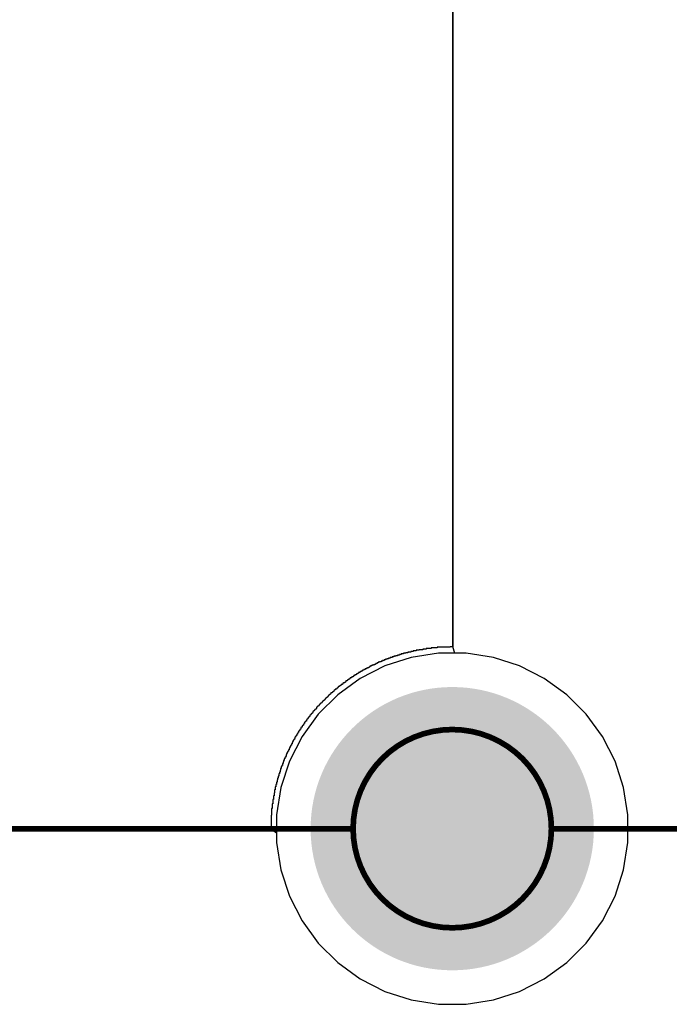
# Model space of a CAD drawing. Header units: inches. Extents: x 0 to 140, y 0 to 140.
# Tile 39 of 42: x 94 to 106, y 67 to 84. Entities that reach past the tile are written whole.
import ezdxf

# ---------------------------------------------------------------- set-up
doc = ezdxf.new("R2010")
doc.units = ezdxf.units.IN
for name, color, linetype in [('Board', 56, 'Continuous'), ('BOTTOM', 5, 'Continuous'), ('Bottom Solder', 6, 'Continuous'), ('Pad Holes', 156, 'Continuous'), ('TOP', 1, 'Continuous'), ('Top Solder', 216, 'Continuous')]:
    doc.layers.add(name, color=color, linetype=linetype)

msp = doc.modelspace()

# ---------------------------------------------------------------- hatches: boundary and pattern name
at = {"layer": 'BOTTOM'}
h = msp.add_hatch(color=5, dxfattribs=at)
edge = h.paths.add_edge_path()
edge.add_arc((102, 70), 1.5, 0, 360)
at = {"layer": 'Bottom Solder'}
h = msp.add_hatch(color=6, dxfattribs=at)
edge = h.paths.add_edge_path()
edge.add_arc((102, 70), 2.5, 0, 360)
at = {"layer": 'Pad Holes'}
h = msp.add_hatch(color=7, dxfattribs=at)
edge = h.paths.add_edge_path()
edge.add_arc((102, 70), 1.75, 0, 360)
at = {"layer": 'TOP'}
h = msp.add_hatch(color=1, dxfattribs=at)
edge = h.paths.add_edge_path()
edge.add_arc((102, 70), 1.5, 0, 360)
at = {"layer": 'Top Solder'}
h = msp.add_hatch(color=216, dxfattribs=at)
edge = h.paths.add_edge_path()
edge.add_arc((102, 70), 2.5, 0, 360)

# ---------------------------------------------------------------- linework, layer by layer
at = {"layer": 'Board'}
for points, const_width in [([(103.75, 70, 1), (100.25, 70, 1)], 0.1), ([(103.75, 70, 1), (100.25, 70, 1)], 0.1), ([(103.75, 70, 1), (100.25, 70, 1)], 0.1), ([(103.75, 70, 1), (100.25, 70, 1)], 0.1), ([(100.225, 70, 1), (100.275, 70, 1)], 0.05), ([(100.225, 70, 1), (100.275, 70, 1)], 0.05), ([(100.225, 70, 1), (100.275, 70, 1)], 0.05), ([(100.225, 70, 1), (100.275, 70, 1)], 0.05), ([(100.225, 70, 1), (100.275, 70, 1)], 0.05), ([(100.225, 70, 1), (100.275, 70, 1)], 0.05), ([(103.725, 70, 1), (103.775, 70, 1)], 0.05), ([(103.725, 70, 1), (103.775, 70, 1)], 0.05), ([(103.725, 70, 1), (103.775, 70, 1)], 0.05), ([(103.725, 70, 1), (103.775, 70, 1)], 0.05), ([(103.725, 70, 1), (103.775, 70, 1)], 0.05), ([(103.725, 70, 1), (103.775, 70, 1)], 0.05)]:
    msp.add_lwpolyline(points, format="xyb", close=True, dxfattribs=dict(at, const_width=const_width))
at = {"layer": 'Board', "const_width": 0.1}
for points in [[(87.75, 70), (100.25, 70)], [(87.75, 70), (100.25, 70)], [(103.75, 70), (116.25, 70)], [(103.75, 70), (116.25, 70)]]:
    msp.add_lwpolyline(points, dxfattribs=at)
at = {"layer": 'BOTTOM'}
for p, q in [((102.008, 86.007), (102.008, 73.212)), ((102.008, 73.227), (102.008, 86.007)), ((101.542, 73.17), (101.479, 73.17)), ((101.479, 73.17), (101.479, 73.159)), ((101.627, 73.18), (101.542, 73.18)), ((101.542, 73.18), (101.542, 73.17)), ((101.733, 73.191), (101.627, 73.191)), ((101.627, 73.191), (101.627, 73.18)), ((101.965, 73.201), (101.733, 73.201)), ((101.733, 73.201), (101.733, 73.191)), ((102.008, 73.212), (101.965, 73.212)), ((101.965, 73.212), (101.965, 73.201)), ((102.008, 73.212), (102.008, 73.227)), ((102.044, 73.1), (102.008, 73.212)), ((100.875, 73), (100.854, 73)), ((100.854, 73), (100.854, 72.99)), ((100.907, 73.011), (100.875, 73.011)), ((100.875, 73.011), (100.875, 73)), ((100.939, 73.021), (100.907, 73.021)), ((100.907, 73.021), (100.907, 73.011)), ((100.971, 73.032), (100.939, 73.032)), ((100.939, 73.032), (100.939, 73.021)), ((101.002, 73.043), (100.971, 73.043)), ((100.971, 73.043), (100.971, 73.032)), ((101.034, 73.053), (101.002, 73.053)), ((101.002, 73.053), (101.002, 73.043)), ((101.066, 73.064), (101.034, 73.064)), ((101.034, 73.064), (101.034, 73.053)), ((101.098, 73.074), (101.066, 73.074)), ((101.066, 73.074), (101.066, 73.064)), ((101.14, 73.085), (101.098, 73.085)), ((101.098, 73.085), (101.098, 73.074)), ((101.182, 73.095), (101.14, 73.095)), ((101.14, 73.095), (101.14, 73.085)), ((101.214, 73.106), (101.182, 73.106)), ((101.182, 73.106), (101.182, 73.095)), ((101.267, 73.117), (101.214, 73.117)), ((101.214, 73.117), (101.214, 73.106)), ((101.309, 73.127), (101.267, 73.127)), ((101.267, 73.127), (101.267, 73.117)), ((101.33, 73.138), (101.309, 73.138)), ((101.309, 73.138), (101.309, 73.127)), ((101.341, 73.138), (101.33, 73.138)), ((101.362, 73.138), (101.341, 73.138)), ((101.415, 73.148), (101.362, 73.148)), ((101.362, 73.148), (101.362, 73.138)), ((101.479, 73.159), (101.415, 73.159)), ((101.415, 73.159), (101.415, 73.148)), ((102.244, 73.1), (102.044, 73.1)), ((102.726, 73.023), (102.244, 73.1)), ((103.19, 72.873), (102.726, 73.023)), ((100.505, 72.831), (100.484, 72.831)), ((100.484, 72.831), (100.484, 72.82)), ((100.526, 72.841), (100.505, 72.841)), ((100.505, 72.841), (100.505, 72.831)), ((100.537, 72.852), (100.526, 72.852)), ((100.526, 72.852), (100.526, 72.841)), ((100.558, 72.863), (100.537, 72.863)), ((100.537, 72.863), (100.537, 72.852)), ((100.579, 72.873), (100.558, 72.873)), ((100.558, 72.873), (100.558, 72.863)), ((100.611, 72.884), (100.579, 72.884)), ((100.579, 72.884), (100.579, 72.873)), ((100.632, 72.894), (100.611, 72.894)), ((100.611, 72.894), (100.611, 72.884)), ((100.653, 72.905), (100.632, 72.905)), ((100.632, 72.905), (100.632, 72.894)), ((100.674, 72.916), (100.653, 72.916)), ((100.653, 72.916), (100.653, 72.905)), ((100.695, 72.926), (100.674, 72.926)), ((100.674, 72.926), (100.674, 72.916)), ((100.717, 72.937), (100.695, 72.937)), ((100.695, 72.937), (100.695, 72.926)), ((100.748, 72.947), (100.717, 72.947)), ((100.717, 72.947), (100.717, 72.937)), ((100.77, 72.958), (100.748, 72.958)), ((100.748, 72.958), (100.748, 72.947)), ((100.801, 72.968), (100.77, 72.968)), ((100.77, 72.968), (100.77, 72.958)), ((100.822, 72.979), (100.801, 72.979)), ((100.801, 72.979), (100.801, 72.968)), ((100.854, 72.99), (100.822, 72.99)), ((100.822, 72.99), (100.822, 72.979)), ((103.625, 72.651), (103.19, 72.873)), ((100.198, 72.651), (100.187, 72.651)), ((100.187, 72.651), (100.187, 72.64)), ((100.219, 72.662), (100.198, 72.662)), ((100.198, 72.662), (100.198, 72.651)), ((100.23, 72.672), (100.219, 72.672)), ((100.219, 72.672), (100.219, 72.662)), ((100.251, 72.683), (100.23, 72.683)), ((100.23, 72.683), (100.23, 72.672)), ((100.262, 72.693), (100.251, 72.693)), ((100.251, 72.693), (100.251, 72.683)), ((100.283, 72.704), (100.262, 72.704)), ((100.262, 72.704), (100.262, 72.693)), ((100.304, 72.715), (100.283, 72.715)), ((100.283, 72.715), (100.283, 72.704)), ((100.314, 72.725), (100.304, 72.725)), ((100.304, 72.725), (100.304, 72.715)), ((100.336, 72.736), (100.314, 72.736)), ((100.314, 72.736), (100.314, 72.725)), ((100.346, 72.746), (100.336, 72.746)), ((100.336, 72.746), (100.336, 72.736)), ((100.367, 72.757), (100.346, 72.757)), ((100.346, 72.757), (100.346, 72.746)), ((100.389, 72.767), (100.367, 72.767)), ((100.367, 72.767), (100.367, 72.757)), ((100.41, 72.778), (100.389, 72.778)), ((100.389, 72.778), (100.389, 72.767)), ((100.42, 72.789), (100.41, 72.789)), ((100.41, 72.789), (100.41, 72.778)), ((100.441, 72.799), (100.42, 72.799)), ((100.42, 72.799), (100.42, 72.789)), ((100.463, 72.81), (100.441, 72.81)), ((100.441, 72.81), (100.441, 72.799)), ((100.484, 72.82), (100.463, 72.82)), ((100.463, 72.82), (100.463, 72.81)), ((104.02, 72.364), (103.625, 72.651)), ((99.976, 72.482), (99.965, 72.482)), ((99.965, 72.482), (99.965, 72.471)), ((99.986, 72.492), (99.976, 72.492)), ((99.976, 72.492), (99.976, 72.482)), ((99.997, 72.503), (99.986, 72.503)), ((99.986, 72.503), (99.986, 72.492)), ((100.018, 72.513), (99.997, 72.513)), ((99.997, 72.513), (99.997, 72.503)), ((100.029, 72.524), (100.018, 72.524)), ((100.018, 72.524), (100.018, 72.513)), ((100.039, 72.535), (100.029, 72.535)), ((100.029, 72.535), (100.029, 72.524)), ((100.06, 72.545), (100.039, 72.545)), ((100.039, 72.545), (100.039, 72.535)), ((100.071, 72.556), (100.06, 72.556)), ((100.06, 72.556), (100.06, 72.545)), ((100.082, 72.566), (100.071, 72.566)), ((100.071, 72.566), (100.071, 72.556)), ((100.103, 72.577), (100.082, 72.577)), ((100.082, 72.577), (100.082, 72.566)), ((100.113, 72.588), (100.103, 72.588)), ((100.103, 72.588), (100.103, 72.577)), ((100.124, 72.598), (100.113, 72.598)), ((100.113, 72.598), (100.113, 72.588)), ((100.145, 72.609), (100.124, 72.609)), ((100.124, 72.609), (100.124, 72.598)), ((100.156, 72.619), (100.145, 72.619)), ((100.145, 72.619), (100.145, 72.609)), ((100.166, 72.63), (100.156, 72.63)), ((100.156, 72.63), (100.156, 72.619)), ((100.187, 72.64), (100.166, 72.64)), ((100.166, 72.64), (100.166, 72.63)), ((99.775, 72.302), (99.764, 72.302)), ((99.764, 72.302), (99.764, 72.291)), ((99.785, 72.312), (99.775, 72.312)), ((99.775, 72.312), (99.775, 72.302)), ((99.796, 72.323), (99.785, 72.323)), ((99.785, 72.323), (99.785, 72.312)), ((99.807, 72.334), (99.796, 72.334)), ((99.796, 72.334), (99.796, 72.323)), ((99.817, 72.344), (99.807, 72.344)), ((99.807, 72.344), (99.807, 72.334)), ((99.828, 72.355), (99.817, 72.355)), ((99.817, 72.355), (99.817, 72.344)), ((99.838, 72.365), (99.828, 72.365)), ((99.828, 72.365), (99.828, 72.355)), ((99.849, 72.376), (99.838, 72.376)), ((99.838, 72.376), (99.838, 72.365)), ((99.859, 72.386), (99.849, 72.386)), ((99.849, 72.386), (99.849, 72.376)), ((99.881, 72.397), (99.859, 72.397)), ((99.859, 72.397), (99.859, 72.386)), ((99.891, 72.408), (99.881, 72.408)), ((99.881, 72.408), (99.881, 72.397)), ((99.902, 72.418), (99.891, 72.418)), ((99.891, 72.418), (99.891, 72.408)), ((99.912, 72.429), (99.902, 72.429)), ((99.902, 72.429), (99.902, 72.418)), ((99.923, 72.439), (99.912, 72.439)), ((99.912, 72.439), (99.912, 72.429)), ((99.933, 72.45), (99.923, 72.45)), ((99.923, 72.45), (99.923, 72.439)), ((99.955, 72.461), (99.933, 72.461)), ((99.933, 72.461), (99.933, 72.45)), ((99.965, 72.471), (99.955, 72.471)), ((99.955, 72.471), (99.955, 72.461)), ((104.365, 72.019), (104.02, 72.364)), ((99.616, 72.143), (99.605, 72.143)), ((99.605, 72.143), (99.605, 72.122)), ((99.627, 72.154), (99.616, 72.154)), ((99.616, 72.154), (99.616, 72.143)), ((99.637, 72.164), (99.627, 72.164)), ((99.627, 72.164), (99.627, 72.154)), ((99.648, 72.175), (99.637, 72.175)), ((99.637, 72.175), (99.637, 72.164)), ((99.658, 72.185), (99.648, 72.185)), ((99.648, 72.185), (99.648, 72.175)), ((99.669, 72.196), (99.658, 72.196)), ((99.658, 72.196), (99.658, 72.185)), ((99.68, 72.207), (99.669, 72.207)), ((99.669, 72.207), (99.669, 72.196)), ((99.69, 72.217), (99.68, 72.217)), ((99.68, 72.217), (99.68, 72.207)), ((99.701, 72.228), (99.69, 72.228)), ((99.69, 72.228), (99.69, 72.217)), ((99.711, 72.238), (99.701, 72.238)), ((99.701, 72.238), (99.701, 72.228)), ((99.722, 72.249), (99.711, 72.249)), ((99.711, 72.249), (99.711, 72.238)), ((99.732, 72.259), (99.722, 72.259)), ((99.722, 72.259), (99.722, 72.249)), ((99.743, 72.27), (99.732, 72.27)), ((99.732, 72.27), (99.732, 72.259)), ((99.754, 72.281), (99.743, 72.281)), ((99.743, 72.281), (99.743, 72.27)), ((99.764, 72.291), (99.754, 72.291)), ((99.754, 72.291), (99.754, 72.281)), ((99.468, 71.963), (99.457, 71.963)), ((99.457, 71.963), (99.457, 71.942)), ((99.478, 71.974), (99.468, 71.974)), ((99.468, 71.974), (99.468, 71.963)), ((99.489, 71.984), (99.478, 71.984)), ((99.478, 71.984), (99.478, 71.974)), ((99.5, 72.005), (99.489, 72.005)), ((99.489, 72.005), (99.489, 71.984)), ((99.51, 72.016), (99.5, 72.016)), ((99.5, 72.016), (99.5, 72.005)), ((99.521, 72.027), (99.51, 72.027)), ((99.51, 72.027), (99.51, 72.016)), ((99.531, 72.037), (99.521, 72.037)), ((99.521, 72.037), (99.521, 72.027)), ((99.542, 72.048), (99.531, 72.048)), ((99.531, 72.048), (99.531, 72.037)), ((99.553, 72.069), (99.542, 72.069)), ((99.542, 72.069), (99.542, 72.048)), ((99.563, 72.08), (99.553, 72.08)), ((99.553, 72.08), (99.553, 72.069)), ((99.574, 72.09), (99.563, 72.09)), ((99.563, 72.09), (99.563, 72.08)), ((99.584, 72.101), (99.574, 72.101)), ((99.574, 72.101), (99.574, 72.09)), ((99.595, 72.111), (99.584, 72.111)), ((99.584, 72.111), (99.584, 72.101)), ((99.605, 72.122), (99.595, 72.122)), ((99.595, 72.122), (99.595, 72.111)), ((104.651, 71.624), (104.365, 72.019)), ((99.341, 71.783), (99.33, 71.783)), ((99.33, 71.783), (99.33, 71.762)), ((99.351, 71.794), (99.341, 71.794)), ((99.341, 71.794), (99.341, 71.783)), ((99.362, 71.815), (99.351, 71.815)), ((99.351, 71.815), (99.351, 71.794)), ((99.373, 71.826), (99.362, 71.826)), ((99.362, 71.826), (99.362, 71.815)), ((99.383, 71.847), (99.373, 71.847)), ((99.373, 71.847), (99.373, 71.826)), ((99.394, 71.857), (99.383, 71.857)), ((99.383, 71.857), (99.383, 71.847)), ((99.404, 71.878), (99.394, 71.878)), ((99.394, 71.878), (99.394, 71.857)), ((99.415, 71.889), (99.404, 71.889)), ((99.404, 71.889), (99.404, 71.878)), ((99.426, 71.9), (99.415, 71.9)), ((99.415, 71.9), (99.415, 71.889)), ((99.436, 71.921), (99.426, 71.921)), ((99.426, 71.921), (99.426, 71.9)), ((99.447, 71.931), (99.436, 71.931)), ((99.436, 71.931), (99.436, 71.921)), ((99.457, 71.942), (99.447, 71.942)), ((99.447, 71.942), (99.447, 71.931)), ((99.235, 71.614), (99.224, 71.614)), ((99.224, 71.614), (99.224, 71.593)), ((99.246, 71.635), (99.235, 71.635)), ((99.235, 71.635), (99.235, 71.614)), ((99.256, 71.646), (99.246, 71.646)), ((99.246, 71.646), (99.246, 71.635)), ((99.267, 71.667), (99.256, 71.667)), ((99.256, 71.667), (99.256, 71.646)), ((99.277, 71.688), (99.267, 71.688)), ((99.267, 71.688), (99.267, 71.667)), ((99.288, 71.699), (99.277, 71.699)), ((99.277, 71.699), (99.277, 71.688)), ((99.299, 71.72), (99.288, 71.72)), ((99.288, 71.72), (99.288, 71.699)), ((99.309, 71.73), (99.299, 71.73)), ((99.299, 71.73), (99.299, 71.72)), ((99.32, 71.751), (99.309, 71.751)), ((99.309, 71.751), (99.309, 71.73)), ((99.33, 71.762), (99.32, 71.762)), ((99.32, 71.762), (99.32, 71.751)), ((104.873, 71.19), (104.651, 71.624)), ((99.14, 71.434), (99.129, 71.434)), ((99.129, 71.434), (99.129, 71.413)), ((99.15, 71.455), (99.14, 71.455)), ((99.14, 71.455), (99.14, 71.434)), ((99.161, 71.476), (99.15, 71.476)), ((99.15, 71.476), (99.15, 71.455)), ((99.172, 71.497), (99.161, 71.497)), ((99.161, 71.497), (99.161, 71.476)), ((99.182, 71.519), (99.172, 71.519)), ((99.172, 71.519), (99.172, 71.497)), ((99.193, 71.54), (99.182, 71.54)), ((99.182, 71.54), (99.182, 71.519)), ((99.203, 71.561), (99.193, 71.561)), ((99.193, 71.561), (99.193, 71.54)), ((99.214, 71.572), (99.203, 71.572)), ((99.203, 71.572), (99.203, 71.561)), ((99.224, 71.593), (99.214, 71.593)), ((99.214, 71.593), (99.214, 71.572)), ((99.066, 71.275), (99.055, 71.275)), ((99.055, 71.275), (99.055, 71.254)), ((99.076, 71.307), (99.066, 71.307)), ((99.066, 71.307), (99.066, 71.275)), ((99.087, 71.328), (99.076, 71.328)), ((99.076, 71.328), (99.076, 71.307)), ((99.097, 71.349), (99.087, 71.349)), ((99.087, 71.349), (99.087, 71.328)), ((99.108, 71.37), (99.097, 71.37)), ((99.097, 71.37), (99.097, 71.349)), ((99.119, 71.392), (99.108, 71.392)), ((99.108, 71.392), (99.108, 71.37)), ((99.129, 71.413), (99.119, 71.413)), ((99.119, 71.413), (99.119, 71.392)), ((98.992, 71.095), (98.981, 71.095)), ((98.981, 71.095), (98.981, 71.064)), ((99.002, 71.116), (98.992, 71.116)), ((98.992, 71.116), (98.992, 71.095)), ((99.013, 71.148), (99.002, 71.148)), ((99.002, 71.148), (99.002, 71.116)), ((99.023, 71.18), (99.013, 71.18)), ((99.013, 71.18), (99.013, 71.148)), ((99.034, 71.201), (99.023, 71.201)), ((99.023, 71.201), (99.023, 71.18)), ((99.045, 71.233), (99.034, 71.233)), ((99.034, 71.233), (99.034, 71.201)), ((99.055, 71.254), (99.045, 71.254)), ((99.045, 71.254), (99.045, 71.233)), ((105.024, 70.726), (104.873, 71.19)), ((98.939, 70.926), (98.928, 70.926)), ((98.928, 70.926), (98.928, 70.894)), ((98.949, 70.968), (98.939, 70.968)), ((98.939, 70.968), (98.939, 70.926)), ((98.96, 71), (98.949, 71)), ((98.949, 71), (98.949, 70.968)), ((98.97, 71.032), (98.96, 71.032)), ((98.96, 71.032), (98.96, 71)), ((98.981, 71.064), (98.97, 71.064)), ((98.97, 71.064), (98.97, 71.032)), ((98.896, 70.778), (98.886, 70.778)), ((98.886, 70.778), (98.886, 70.736)), ((98.907, 70.82), (98.896, 70.82)), ((98.896, 70.82), (98.896, 70.778)), ((98.918, 70.863), (98.907, 70.863)), ((98.907, 70.863), (98.907, 70.82)), ((98.928, 70.894), (98.918, 70.894)), ((98.918, 70.894), (98.918, 70.863)), ((98.854, 70.577), (98.843, 70.577)), ((98.843, 70.577), (98.843, 70.513)), ((98.865, 70.63), (98.854, 70.63)), ((98.854, 70.63), (98.854, 70.577)), ((98.875, 70.683), (98.865, 70.683)), ((98.865, 70.683), (98.865, 70.63)), ((98.886, 70.736), (98.875, 70.736)), ((98.875, 70.736), (98.875, 70.683)), ((105.1, 70.244), (105.024, 70.726)), ((98.833, 70.439), (98.822, 70.439)), ((98.822, 70.439), (98.822, 70.355)), ((98.843, 70.513), (98.833, 70.513)), ((98.833, 70.513), (98.833, 70.439)), ((98.812, 70.238), (98.801, 70.238)), ((98.801, 70.238), (98.801, 69.995)), ((98.822, 70.355), (98.812, 70.355)), ((98.812, 70.355), (98.812, 70.238)), ((105.1, 69.756), (105.1, 70.244)), ((98.801, 69.995), (89.203, 69.995)), ((89.227, 69.995), (98.773, 69.995)), ((98.773, 69.995), (98.801, 69.995)), ((98.801, 69.995), (98.9, 69.927)), ((98.9, 69.927), (98.9, 69.756)), ((98.9, 69.756), (98.976, 69.274)), ((105.024, 69.274), (105.1, 69.756)), ((98.976, 69.274), (99.127, 68.81)), ((104.873, 68.81), (105.024, 69.274)), ((99.127, 68.81), (99.349, 68.375)), ((104.651, 68.375), (104.873, 68.81)), ((99.349, 68.375), (99.635, 67.98)), ((104.365, 67.98), (104.651, 68.375)), ((99.635, 67.98), (99.981, 67.635)), ((104.02, 67.635), (104.365, 67.98)), ((99.981, 67.635), (100.375, 67.348)), ((103.625, 67.348), (104.02, 67.635)), ((100.375, 67.348), (100.81, 67.127)), ((103.19, 67.127), (103.625, 67.348)), ((100.81, 67.127), (101.274, 66.976)), ((102.726, 66.976), (103.19, 67.127)), ((101.274, 66.976), (101.756, 66.9)), ((102.244, 66.9), (102.726, 66.976)), ((101.756, 66.9), (102.244, 66.9))]:
    msp.add_line(p, q, dxfattribs=at)
at = {"layer": 'TOP'}
for p, q in [((101.274, 73.023), (100.81, 72.873)), ((101.756, 73.1), (101.274, 73.023)), ((102.244, 73.1), (101.756, 73.1)), ((102.726, 73.023), (102.244, 73.1)), ((103.19, 72.873), (102.726, 73.023)), ((100.81, 72.873), (100.375, 72.651)), ((103.625, 72.651), (103.19, 72.873)), ((100.375, 72.651), (99.981, 72.364)), ((104.02, 72.364), (103.625, 72.651)), ((99.981, 72.364), (99.635, 72.019)), ((104.365, 72.019), (104.02, 72.364)), ((99.635, 72.019), (99.349, 71.624)), ((104.651, 71.624), (104.365, 72.019)), ((99.349, 71.624), (99.127, 71.19)), ((104.873, 71.19), (104.651, 71.624)), ((99.127, 71.19), (98.976, 70.726)), ((105.024, 70.726), (104.873, 71.19)), ((98.976, 70.726), (98.9, 70.244)), ((105.1, 70.244), (105.024, 70.726)), ((98.9, 70.244), (98.9, 69.756)), ((105.1, 69.756), (105.1, 70.244)), ((98.9, 69.756), (98.976, 69.274)), ((105.024, 69.274), (105.1, 69.756)), ((98.976, 69.274), (99.127, 68.81)), ((104.873, 68.81), (105.024, 69.274)), ((99.127, 68.81), (99.349, 68.375)), ((104.651, 68.375), (104.873, 68.81)), ((99.349, 68.375), (99.635, 67.98)), ((104.365, 67.98), (104.651, 68.375)), ((99.635, 67.98), (99.981, 67.635)), ((104.02, 67.635), (104.365, 67.98)), ((99.981, 67.635), (100.375, 67.348)), ((103.625, 67.348), (104.02, 67.635)), ((100.375, 67.348), (100.81, 67.127)), ((103.19, 67.127), (103.625, 67.348)), ((100.81, 67.127), (101.274, 66.976)), ((102.726, 66.976), (103.19, 67.127)), ((101.274, 66.976), (101.756, 66.9)), ((102.244, 66.9), (102.726, 66.976)), ((101.756, 66.9), (102.244, 66.9))]:
    msp.add_line(p, q, dxfattribs=at)

doc.saveas('drawing.dxf')
